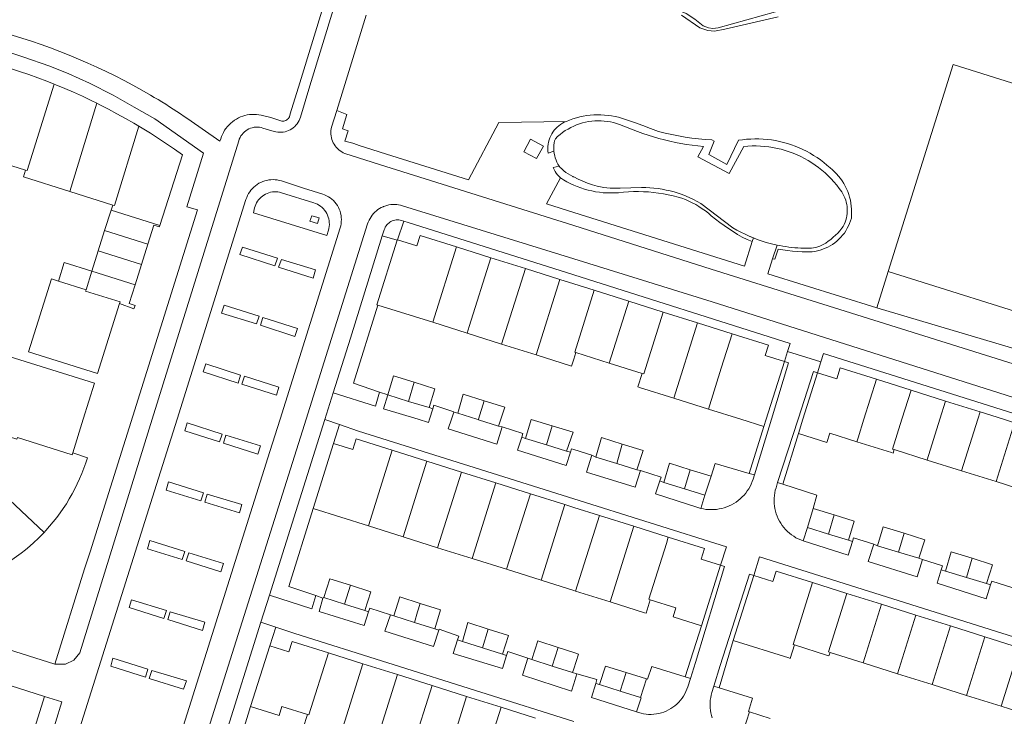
# Model space of a CAD drawing. Header units: metres. Extents: x 89888 to 94270, y 464165 to 468904.
# Tile 205 of 256: x 93922 to 94061, y 466208 to 466306. Entities that reach past the tile are written whole.
import ezdxf

# ---------------------------------------------------------------- set-up
doc = ezdxf.new("R2010")
doc.units = ezdxf.units.M
for name, color, linetype, lineweight in [('B_BEBOUWINGSGRENS_0', 251, 'CONTINUOUS', 13), ('B_TUSSENMUUR_0', 251, 'CONTINUOUS', 13), ('T_CULTUURGRENS_0', 251, 'CONTINUOUS', 13), ('T_HEK_LIJN_0', 251, 'CONTINUOUS', 13), ('T_MUUR_30CM_LIJN_0', 251, 'CONTINUOUS', 13), ('V_WEGGRENS_0', 251, 'CONTINUOUS', 13), ('W_WATERGRENS_0', 251, 'CONTINUOUS', 13)]:
    doc.layers.add(name, color=color, linetype=linetype, lineweight=lineweight)

msp = doc.modelspace()

# ---------------------------------------------------------------- linework, layer by layer
at = {"layer": 'B_BEBOUWINGSGRENS_0'}
for p, q in [((93916.63, 466287.02), (93922.74, 466285.09)), ((93928.98, 466282.09), (93935.02, 466280.18)), ((93935.02, 466280.18), (93934.79, 466279.44)), ((93934.79, 466279.44), (93933.89, 466276.58)), ((93933.89, 466276.58), (93932.99, 466273.72)), ((93939.08, 466271.82), (93939.97, 466274.69)), ((93975.13, 466275.21), (93975.16, 466275.29)), ((93932.99, 466273.72), (93932.1, 466270.87)), ((93983.47, 466274.29), (93988.33, 466272.76)), ((93938.19, 466268.96), (93939.08, 466271.82)), ((93988.33, 466272.76), (93993.19, 466271.23)), ((93993.19, 466271.23), (93998.04, 466269.7)), ((94002.9, 466268.17), (94007.76, 466266.64)), ((94007.76, 466266.64), (94012.61, 466265.11)), ((93980.13, 466263.66), (93972.38, 466266.09)), ((94012.61, 466265.11), (94017.47, 466263.58)), ((93984.98, 466262.12), (93980.13, 466263.66)), ((94017.47, 466263.58), (94022.32, 466262.05)), ((93989.84, 466260.6), (93984.98, 466262.12)), ((93994.7, 466259.07), (93989.84, 466260.6)), ((94005.01, 466257.92), (94000.3, 466259.4)), ((94009.65, 466256.46), (94005.01, 466257.92)), ((94042.69, 466255.63), (94047.56, 466254.1)), ((94047.56, 466254.1), (94052.42, 466252.57)), ((93976.74, 466252.52), (93973.8, 466253.42)), ((93979.63, 466251.64), (93976.74, 466252.52)), ((94018.98, 466251.43), (94014.12, 466252.96)), ((94052.42, 466252.57), (94057.28, 466251.03)), ((93989.4, 466249.05), (93986.58, 466249.93)), ((93996.16, 466246.38), (93993.23, 466247.3)), ((93963.27, 466237.44), (93966.15, 466246.61)), ((93974.43, 466245.64), (93979.3, 466244.1)), ((93998.98, 466245.49), (93996.16, 466246.38)), ((94049.81, 466244.26), (94045.16, 466245.72)), ((93979.3, 466244.1), (93984.17, 466242.57)), ((94006.09, 466243.75), (94003.14, 466244.67)), ((94054.67, 466242.73), (94049.81, 466244.26)), ((94008.89, 466242.88), (94006.09, 466243.75)), ((94016.44, 466242.9), (94019.36, 466241.99)), ((94059.53, 466241.21), (94054.67, 466242.73)), ((93984.17, 466242.57), (93989.04, 466241.04)), ((94019.36, 466241.99), (94018.48, 466239.32)), ((94064.4, 466239.68), (94059.53, 466241.21)), ((93989.04, 466241.04), (93993.89, 466239.51)), ((94015.63, 466240.2), (94012.71, 466241.1)), ((94018.48, 466239.32), (94015.63, 466240.2)), ((93993.89, 466239.51), (93998.75, 466237.98)), ((93971.08, 466234.98), (93963.27, 466237.44)), ((94032.97, 466234.73), (94033.74, 466237.44)), ((94033.74, 466237.44), (94036.7, 466236.52)), ((94003.62, 466236.45), (94008.48, 466234.92)), ((93975.95, 466233.45), (93971.08, 466234.98)), ((94008.48, 466234.92), (94013.34, 466233.39)), ((94035.93, 466233.82), (94032.97, 466234.73)), ((93980.82, 466231.91), (93975.95, 466233.45)), ((94038.72, 466232.96), (94035.93, 466233.82)), ((93985.68, 466230.39), (93980.82, 466231.91)), ((94045.79, 466231.27), (94042.82, 466232.16)), ((93990.54, 466228.86), (93985.68, 466230.39)), ((94048.65, 466230.41), (94045.79, 466231.27)), ((93995.4, 466227.33), (93990.54, 466228.86)), ((94020.71, 466229.43), (94018.02, 466220.89)), ((94022.49, 466218.85), (94025.37, 466228)), ((94055.38, 466227.71), (94052.42, 466228.62)), ((94058.17, 466226.85), (94055.38, 466227.71)), ((94033.67, 466227), (94038.51, 466225.47)), ((93967.68, 466223.96), (93964.79, 466224.87)), ((94005.13, 466224.27), (94000.27, 466225.79)), ((94038.51, 466225.47), (94043.39, 466223.94)), ((93970.54, 466223.05), (93967.68, 466223.96)), ((94043.39, 466223.94), (94048.24, 466222.41)), ((93977.55, 466221.39), (93974.67, 466222.31)), ((94048.24, 466222.41), (94053.11, 466220.88)), ((93980.41, 466220.47), (93977.55, 466221.39)), ((94053.11, 466220.88), (94057.97, 466219.35)), ((94057.97, 466219.35), (94062.83, 466217.82)), ((93954.46, 466209.52), (93957.16, 466218.07)), ((93987.14, 466217.8), (93984.32, 466218.68)), ((93989.96, 466216.92), (93987.14, 466217.8)), ((93997.82, 466217.85), (94000, 466217.14)), ((93965.43, 466217.1), (93970.3, 466215.56)), ((94040.8, 466215.68), (94036.13, 466217.15)), ((93970.3, 466215.56), (93975.17, 466214.03)), ((93996.98, 466215.23), (93994.09, 466216.14)), ((93999.84, 466214.34), (93996.98, 466215.23)), ((94045.65, 466214.16), (94040.8, 466215.68)), ((93975.17, 466214.03), (93980.03, 466212.49)), ((94007.39, 466214.33), (94010.25, 466213.43)), ((94050.51, 466212.63), (94045.65, 466214.16)), ((93980.03, 466212.49), (93984.9, 466210.96)), ((94006.54, 466211.71), (94003.65, 466212.62)), ((94010.25, 466213.43), (94009.4, 466210.8)), ((94055.38, 466211.1), (94050.51, 466212.63)), ((93984.9, 466210.96), (93989.76, 466209.42)), ((94009.4, 466210.8), (94006.54, 466211.71)), ((94060.24, 466209.57), (94055.38, 466211.1)), ((93989.76, 466209.42), (93994.63, 466207.89)), ((94065.1, 466208.04), (94060.24, 466209.57)), ((94023.94, 466206.16), (94024.79, 466208.8)), ((94024.79, 466208.8), (94027.68, 466207.86))]:
    msp.add_line(p, q, dxfattribs=at)
for points in [[(94044.32, 466270.83), (94053.47, 466300), (94069.2, 466295.07)], [(93926.76, 466297.22), (93925.74, 466297.62), (93924.47, 466298.1), (93923.18, 466298.57), (93921.89, 466299.01), (93920.6, 466299.43)], [(93932.79, 466294.52), (93931.99, 466294.91), (93930.76, 466295.5), (93929.52, 466296.06), (93928.27, 466296.6), (93927.01, 466297.12), (93926.76, 466297.22)], [(93938.69, 466291.3), (93938.01, 466291.71), (93936.82, 466292.39), (93935.63, 466293.05), (93934.43, 466293.69), (93933.21, 466294.31), (93932.79, 466294.52)], [(94069.2, 466295.07), (94073.97, 466293.57), (94066.44, 466269.63), (94069.59, 466268.64), (94067.94, 466263.4), (94044.32, 466270.83)], [(93941.69, 466277.29), (93944.85, 466287.25), (93943.74, 466288.04), (93942.62, 466288.81), (93941.48, 466289.56), (93940.34, 466290.3), (93939.18, 466291.01), (93938.69, 466291.3)], [(93922.74, 466285.09), (93922.45, 466284.14), (93928.98, 466282.09)], [(93939.97, 466274.69), (93940.8, 466277.36), (93941.63, 466277.11), (93941.69, 466277.29)], [(93975.16, 466275.29), (93977.9, 466274.42), (93978.36, 466275.9), (93983.47, 466274.29)], [(93972.38, 466266.09), (93972.27, 466266.12), (93975.13, 466275.21)], [(93932.1, 466270.87), (93928.2, 466272.09), (93927.37, 466269.46)], [(93927.37, 466269.46), (93926.4, 466269.77), (93923.17, 466259.48), (93932.89, 466256.44), (93936, 466266.29)], [(93936, 466266.29), (93938.02, 466265.57), (93938.19, 466266.04), (93937.36, 466266.3), (93938.19, 466268.96)], [(93998.04, 466269.7), (94000, 466269.08), (94002.9, 466268.17)], [(94022.32, 466262.05), (94027.44, 466260.44), (94026.98, 466258.98), (94029.7, 466258.13)], [(94000.3, 466259.4), (94000, 466258.45), (93999.7, 466257.5), (93999.55, 466257.54), (93994.7, 466259.07)], [(93929.4, 466245.27), (93930.88, 466250), (93932.47, 466255.09), (93920.44, 466258.84), (93917.66, 466250), (93917.21, 466248.55), (93921.52, 466247.2)], [(94029.7, 466258.13), (94027.15, 466250), (94026.82, 466248.97)], [(94014.12, 466252.96), (94009.27, 466254.49), (94009.05, 466254.56), (94009.65, 466256.46)], [(94031.69, 466248), (94032.31, 466250), (94034.37, 466256.55)], [(94034.37, 466256.55), (94037.09, 466255.7), (94037.57, 466257.24), (94042.69, 466255.63)], [(93973.8, 466253.42), (93974.58, 466256.13), (93977.51, 466255.21)], [(93977.51, 466255.21), (93980.45, 466254.29), (93979.63, 466251.64)], [(93983.65, 466250.84), (93984.43, 466253.54), (93987.36, 466252.61)], [(93987.36, 466252.61), (93990.28, 466251.7), (93989.71, 466250), (93989.4, 466249.05)], [(94026.82, 466248.97), (94023.54, 466250), (94018.98, 466251.43)], [(94057.28, 466251.03), (94060.57, 466250), (94062.14, 466249.5)], [(93986.58, 466249.93), (93986.34, 466250), (93983.65, 466250.84)], [(93993.23, 466247.3), (93994.02, 466249.98), (93996.96, 466249.08)], [(93996.96, 466249.08), (93999.91, 466248.16), (93998.98, 466245.49)], [(93966.15, 466246.61), (93968.87, 466245.76), (93969.34, 466247.24), (93974.43, 466245.64)], [(94003.14, 466244.67), (94003.9, 466247.41), (94006.85, 466246.5)], [(94039.92, 466246.84), (94036.1, 466248.03), (94035.7, 466246.75), (94031.69, 466248)], [(94045.16, 466245.72), (94045.01, 466245.24), (94044.79, 466245.31), (94039.92, 466246.84)], [(94006.85, 466246.5), (94009.81, 466245.58), (94008.89, 466242.88)], [(93925.35, 466234.07), (93925.6, 466234.33), (93926.13, 466234.92), (93926.64, 466235.53), (93927.13, 466236.16), (93927.6, 466236.8), (93928.06, 466237.45), (93928.49, 466238.11), (93928.91, 466238.79), (93929.3, 466239.48), (93929.67, 466240.18), (93930.02, 466240.9), (93930.36, 466241.62), (93930.66, 466242.35), (93930.95, 466243.09), (93931.22, 466243.84), (93931.46, 466244.59), (93929.4, 466245.27)], [(94012.71, 466241.1), (94013.52, 466243.81), (94016.44, 466242.9)], [(93998.75, 466237.98), (94000, 466237.59), (94003.62, 466236.45)], [(94036.7, 466236.52), (94039.55, 466235.63), (94038.72, 466232.96)], [(94042.82, 466232.16), (94043.63, 466234.86), (94046.59, 466233.94)], [(93915.56, 466227.45), (93915.91, 466227.58), (93916.64, 466227.89), (93917.36, 466228.22), (93918.07, 466228.58), (93918.77, 466228.95), (93919.46, 466229.34), (93920.14, 466229.76), (93920.8, 466230.19), (93921.46, 466230.65), (93922.1, 466231.12), (93922.72, 466231.61), (93923.33, 466232.12), (93923.92, 466232.65), (93924.5, 466233.19), (93925.06, 466233.75), (93925.35, 466234.07)], [(94013.34, 466233.39), (94018.46, 466231.78), (94017.99, 466230.28), (94020.71, 466229.43)], [(94046.59, 466233.94), (94049.48, 466233.03), (94048.65, 466230.41)], [(94052.42, 466228.62), (94053.22, 466231.33), (94056.18, 466230.41)], [(94056.18, 466230.41), (94059.05, 466229.51), (94058.17, 466226.85)], [(93964.79, 466224.87), (93965.63, 466227.53), (93968.52, 466226.61)], [(94000.27, 466225.79), (94000, 466225.88), (93995.4, 466227.33)], [(94025.37, 466228), (94028.08, 466227.15), (94028.54, 466228.61), (94033.67, 466227)], [(93968.52, 466226.61), (93971.4, 466225.7), (93970.54, 466223.05)], [(93974.67, 466222.31), (93975.48, 466224.97), (93978.37, 466224.06)], [(94010.8, 466224.58), (94010.2, 466222.67), (94009.99, 466222.73), (94005.13, 466224.27)], [(94018.02, 466220.89), (94014.02, 466222.15), (94014.42, 466223.44), (94010.8, 466224.58)], [(93978.37, 466224.06), (93981.24, 466223.15), (93980.41, 466220.47)], [(93984.32, 466218.68), (93985.06, 466221.35), (93987.95, 466220.44)], [(93987.95, 466220.44), (93990.8, 466219.54), (93989.96, 466216.92)], [(93957.16, 466218.07), (93959.87, 466217.22), (93960.34, 466218.71), (93965.43, 466217.1)], [(93994.09, 466216.14), (93994.93, 466218.78), (93997.82, 466217.85)], [(94031.11, 466218.21), (94030.52, 466216.32), (94030.33, 466216.38), (94022.49, 466218.85)], [(94036.13, 466217.15), (94035.98, 466216.68), (94035.76, 466216.74), (94031.11, 466218.21)], [(94000, 466217.14), (94000.67, 466216.93), (94000, 466214.83), (93999.84, 466214.34)], [(94003.65, 466212.62), (94004.5, 466215.23), (94007.39, 466214.33)], [(93962.48, 466208.41), (93958.88, 466209.55), (93958.47, 466208.26), (93954.46, 466209.52)], [(93966.95, 466204.91), (93962.07, 466206.45), (93961.88, 466206.51), (93962.48, 466208.41)]]:
    msp.add_lwpolyline(points, dxfattribs=at)
at = {"layer": 'B_TUSSENMUUR_0'}
for p, q in [((93932.79, 466294.52), (93928.98, 466282.09)), ((93934.79, 466279.44), (93941.69, 466277.29)), ((93939.97, 466274.69), (93933.89, 466276.58)), ((93932.99, 466273.72), (93939.08, 466271.82)), ((93983.47, 466274.29), (93980.13, 466263.66)), ((93932.1, 466270.87), (93931.27, 466268.24)), ((93932.1, 466270.87), (93938.19, 466268.96)), ((93993.19, 466271.23), (93989.84, 466260.6)), ((93927.37, 466269.46), (93931.27, 466268.24)), ((93998.04, 466269.7), (93994.7, 466259.07)), ((94007.76, 466266.64), (94005.01, 466257.92)), ((94017.47, 466263.58), (94014.12, 466252.96)), ((93977.51, 466255.21), (93976.74, 466252.52)), ((94051.61, 466250), (94052.42, 466252.57)), ((94056.96, 466250), (94057.28, 466251.03)), ((94054.67, 466242.73), (94056.96, 466250)), ((93996.96, 466249.08), (93996.16, 466246.38)), ((94059.53, 466241.21), (94062.14, 466249.5)), ((93974.43, 466245.64), (93971.08, 466234.98)), ((94006.85, 466246.5), (94006.09, 466243.75)), ((93979.3, 466244.1), (93975.95, 466233.45)), ((94016.44, 466242.9), (94015.63, 466240.2)), ((93984.17, 466242.57), (93980.82, 466231.91)), ((93917.9, 466241.04), (93925.35, 466234.07)), ((93989.04, 466241.04), (93985.68, 466230.39)), ((93993.89, 466239.51), (93990.54, 466228.86)), ((93998.75, 466237.98), (93995.4, 466227.33)), ((94003.62, 466236.45), (94000.27, 466225.79)), ((94036.7, 466236.52), (94035.93, 466233.82)), ((94008.48, 466234.92), (94005.13, 466224.27)), ((94045.79, 466231.27), (94046.59, 466233.94)), ((94055.38, 466227.71), (94056.18, 466230.41)), ((93968.52, 466226.61), (93967.68, 466223.96)), ((94043.39, 466223.94), (94040.8, 466215.68)), ((94045.65, 466214.16), (94048.24, 466222.41)), ((93987.95, 466220.44), (93987.14, 466217.8)), ((94050.51, 466212.63), (94053.11, 466220.88)), ((94055.38, 466211.1), (94057.97, 466219.35)), ((93997.82, 466217.85), (93996.98, 466215.23)), ((94060.24, 466209.57), (94062.83, 466217.82)), ((93970.3, 466215.56), (93966.95, 466204.91)), ((93975.17, 466214.03), (93971.81, 466203.38)), ((94007.39, 466214.33), (94006.54, 466211.71)), ((93982.14, 466202.22), (93984.9, 466210.96))]:
    msp.add_line(p, q, dxfattribs=at)
for points in [[(93922.74, 466285.09), (93922.96, 466285.03), (93926.76, 466297.22)], [(93938.69, 466291.3), (93935.26, 466280.11), (93935.02, 466280.18)], [(93988.33, 466272.76), (93985.28, 466263.09), (93984.98, 466262.12)], [(93931.27, 466268.24), (93931.21, 466268.05), (93936.07, 466266.53), (93936, 466266.29)], [(94002.9, 466268.17), (94000.15, 466259.45), (94000.3, 466259.4)], [(94012.61, 466265.11), (94009.87, 466256.4), (94009.65, 466256.46)], [(94022.32, 466262.05), (94020.8, 466257.19), (94018.98, 466251.43)], [(94042.69, 466255.63), (94040.92, 466250), (94040.09, 466247.37), (94039.92, 466246.84)], [(94045.16, 466245.72), (94044.94, 466245.78), (94046.27, 466250), (94047.56, 466254.1)], [(93987.36, 466252.61), (93986.6, 466250), (93986.58, 466249.93)], [(94049.81, 466244.26), (94049.82, 466244.3), (94051.61, 466250)], [(93929.4, 466245.27), (93929.31, 466245.01), (93921.6, 466247.43), (93921.52, 466247.2)], [(94013.34, 466233.39), (94013.07, 466232.51), (94010.59, 466224.64), (94010.8, 466224.58)], [(94033.67, 466227), (94030.92, 466218.27), (94031.11, 466218.21)], [(94038.51, 466225.47), (94035.91, 466217.22), (94036.13, 466217.15)], [(93978.37, 466224.06), (93978, 466222.86), (93977.55, 466221.39)], [(93965.43, 466217.1), (93962.67, 466208.35), (93962.48, 466208.41)], [(93980.03, 466212.49), (93977.27, 466203.75), (93977.52, 466203.67)], [(93989.76, 466209.42), (93989.16, 466207.53), (93987, 466200.68)]]:
    msp.add_lwpolyline(points, dxfattribs=at)
at = {"layer": 'T_CULTUURGRENS_0'}
for p, q in [((93963.07, 466278.65), (93962.82, 466277.9)), ((93975.13, 466275.21), (93973.02, 466275.82)), ((94025.33, 466275.55), (94025.17, 466275.03)), ((94028.04, 466272.61), (94028.66, 466274.54)), ((93947.77, 466256.67), (93952.7, 466255.1)), ((93952.7, 466255.1), (93953.04, 466256.22)), ((93945.53, 466249.51), (93945.19, 466248.37)), ((93950.43, 466247.92), (93945.53, 466249.51)), ((93966.15, 466246.61), (93966.98, 466249.25)), ((94025.48, 466242.15), (94024.72, 466242.38)), ((94029.47, 466240.84), (94028.74, 466241.07)), ((93948.03, 466238.33), (93952.9, 466236.84)), ((93952.9, 466236.84), (93953.23, 466237.98)), ((93945.76, 466231.18), (93945.39, 466230.06)), ((93950.62, 466229.67), (93945.76, 466231.18)), ((93964.66, 466224.81), (93964.79, 466224.87)), ((93970.54, 466223.05), (93971.09, 466222.88)), ((93974.19, 466222.47), (93974.67, 466222.31)), ((93958, 466220.72), (93957.16, 466218.07)), ((93980.41, 466220.47), (93980.98, 466220.27)), ((93983.63, 466218.91), (93984.32, 466218.68)), ((93989.96, 466216.92), (93990.53, 466216.74)), ((93993.55, 466216.36), (93994.09, 466216.14)), ((93999.84, 466214.34), (94000.44, 466214.15)), ((94016.45, 466213.49), (94015.71, 466213.71)), ((94003.11, 466212.78), (94003.65, 466212.62)), ((94020.5, 466212.16), (94019.76, 466212.39))]:
    msp.add_line(p, q, dxfattribs=at)
for points in [[(94028.83, 466306.71), (94021.3, 466304.97), (94019.85, 466304.66), (94018.91, 466304.77), (94017.8, 466305.14), (94015.18, 466306.94)], [(94028.04, 466272.61), (94028.37, 466272.54), (94028.8, 466273.96), (94029.48, 466273.85), (94030.16, 466273.76), (94030.85, 466273.68), (94031.53, 466273.63), (94032.22, 466273.6), (94032.91, 466273.59), (94033.6, 466273.6), (94033.98, 466273.65), (94034.36, 466273.73), (94034.73, 466273.83), (94035.1, 466273.95), (94035.46, 466274.09), (94035.81, 466274.25), (94036.15, 466274.43), (94036.48, 466274.64), (94036.8, 466274.86), (94037.1, 466275.1), (94037.39, 466275.36), (94037.66, 466275.64), (94037.91, 466275.93), (94038.15, 466276.24), (94038.37, 466276.56), (94038.56, 466276.9), (94038.74, 466277.24), (94038.89, 466277.59), (94039.03, 466277.96), (94039.14, 466278.33), (94039.17, 466278.75), (94039.18, 466279.17), (94039.17, 466279.6), (94039.13, 466280.02), (94039.08, 466280.44), (94039, 466280.85), (94038.9, 466281.27), (94038.77, 466281.67), (94038.63, 466282.07), (94038.46, 466282.46), (94038.28, 466282.84), (94038.07, 466283.21), (94037.85, 466283.57), (94037.6, 466283.91), (94037.34, 466284.24), (94037.06, 466284.56), (94036.77, 466284.86), (94036.46, 466285.15), (94036.13, 466285.42), (94035.69, 466285.81), (94035.25, 466286.18), (94034.78, 466286.53), (94034.31, 466286.86), (94033.82, 466287.18), (94033.32, 466287.48), (94032.81, 466287.76), (94032.29, 466288.02), (94031.76, 466288.26), (94031.22, 466288.48), (94030.68, 466288.68), (94030.12, 466288.85), (94029.57, 466289.01), (94029, 466289.15), (94028.43, 466289.26), (94027.86, 466289.35), (94027.28, 466289.42), (94026.7, 466289.47), (94026.12, 466289.5), (94025.54, 466289.5), (94024.96, 466289.48), (94024.38, 466289.44), (94023.8, 466289.38), (94023.22, 466289.3), (94021.61, 466285.91), (94019.04, 466287.29), (94019.82, 466289.19), (94019.48, 466289.35), (94018.53, 466289.42), (94017.58, 466289.51), (94016.64, 466289.62), (94015.7, 466289.76), (94014.76, 466289.92), (94013.82, 466290.1), (94012.89, 466290.31), (94011.97, 466290.54), (94010.85, 466290.97), (94009.73, 466291.39), (94008.59, 466291.79), (94007.46, 466292.17), (94006.31, 466292.54), (94005.83, 466292.65), (94005.33, 466292.74), (94004.84, 466292.81), (94004.34, 466292.86), (94003.84, 466292.89), (94003.34, 466292.89), (94002.84, 466292.88), (94002.34, 466292.84), (94001.85, 466292.78), (94001.35, 466292.7), (94000.87, 466292.59), (94000.38, 466292.47), (93999.9, 466292.32), (93999.43, 466292.16), (93998.97, 466291.97)], [(93997.21, 466287.75), (93996.41, 466287.51), (93996.37, 466287.82), (93996.36, 466288.13), (93996.37, 466288.44), (93996.4, 466288.74), (93996.45, 466289.05), (93996.53, 466289.35), (93996.63, 466289.64), (93996.76, 466289.92), (93996.9, 466290.2), (93997.06, 466290.46), (93997.24, 466290.71), (93997.45, 466290.94), (93997.66, 466291.16), (93997.9, 466291.36), (93998.15, 466291.54), (93998.41, 466291.71), (93998.68, 466291.85), (93998.97, 466291.97)], [(94028.66, 466274.54), (94029.08, 466274.46), (94029.5, 466274.38), (94029.92, 466274.32), (94030.34, 466274.26), (94030.76, 466274.21), (94031.19, 466274.17), (94031.61, 466274.14), (94032.04, 466274.12), (94032.46, 466274.11), (94032.89, 466274.11), (94033.2, 466274.1), (94033.51, 466274.12), (94033.81, 466274.16), (94034.12, 466274.22), (94034.41, 466274.3), (94034.7, 466274.4), (94034.99, 466274.52), (94035.26, 466274.66), (94035.52, 466274.82), (94035.88, 466275.08), (94036.24, 466275.35), (94036.57, 466275.64), (94036.9, 466275.93), (94037.22, 466276.24), (94037.52, 466276.57), (94037.81, 466276.9), (94037.97, 466277.18), (94038.12, 466277.46), (94038.25, 466277.76), (94038.35, 466278.06), (94038.44, 466278.37), (94038.5, 466278.68), (94038.54, 466279), (94038.57, 466279.32), (94038.56, 466279.64), (94038.54, 466279.96), (94038.49, 466280.27), (94038.43, 466280.58), (94038.34, 466280.89), (94038.23, 466281.19), (94038.1, 466281.48), (94037.95, 466281.77), (94037.78, 466282.04), (94037.43, 466282.52), (94037.07, 466282.99), (94036.69, 466283.44), (94036.29, 466283.88), (94035.87, 466284.3), (94035.44, 466284.7), (94034.99, 466285.09), (94034.53, 466285.46), (94034.05, 466285.81), (94033.56, 466286.14), (94033.06, 466286.45), (94032.54, 466286.74), (94032.02, 466287.01), (94031.48, 466287.26), (94030.94, 466287.48), (94030.38, 466287.69), (94029.82, 466287.87), (94029.25, 466288.03), (94028.67, 466288.17), (94028.09, 466288.29), (94027.51, 466288.38), (94026.92, 466288.45), (94026.33, 466288.49), (94025.74, 466288.52), (94025.15, 466288.52), (94024.56, 466288.49), (94023.97, 466288.44), (94021.93, 466284.63), (94017.52, 466286.95), (94018.28, 466288.45), (94017.49, 466288.53), (94016.7, 466288.61), (94015.91, 466288.72), (94015.12, 466288.85), (94014.34, 466289), (94013.56, 466289.16), (94012.79, 466289.35), (94012.02, 466289.55), (94011.26, 466289.77), (94010.5, 466290.01), (94009.74, 466290.27), (94009, 466290.54), (94006.46, 466291.53), (94006.04, 466291.67), (94005.62, 466291.79), (94005.18, 466291.89), (94004.75, 466291.96), (94004.31, 466292.01), (94003.87, 466292.04), (94003.43, 466292.05), (94002.99, 466292.03), (94002.55, 466292), (94002.11, 466291.94), (94001.68, 466291.85), (94001.25, 466291.75), (94000.82, 466291.62), (94000.41, 466291.47), (94000, 466291.3), (93999.59, 466291.11), (93999.2, 466290.89), (93998.81, 466290.66), (93998.44, 466290.4), (93998.09, 466290.12), (93997.74, 466289.83), (93997.42, 466289.52), (93997.31, 466289.22), (93997.26, 466288.93), (93997.22, 466288.64), (93997.2, 466288.34), (93997.2, 466288.05), (93997.21, 466287.75)], [(93998.12, 466284.03), (93997.92, 466284.24), (93997.73, 466284.46), (93997.55, 466284.69), (93997.39, 466284.93), (93997.25, 466285.19), (93997.12, 466285.45), (93997.95, 466285.65)], [(93997.95, 466285.65), (93997.98, 466285.6), (93998.03, 466285.53), (93998.31, 466285.26), (93998.6, 466285.01), (93998.9, 466284.78), (93999.22, 466284.57), (93999.55, 466284.37), (93999.89, 466284.2), (93999.95, 466284.17), (94000, 466284.14), (94000.65, 466283.84), (94001.3, 466283.55), (94001.97, 466283.28), (94002.64, 466283.04), (94003.32, 466282.82), (94003.78, 466282.73), (94004.23, 466282.65), (94004.69, 466282.6), (94005.15, 466282.56), (94005.61, 466282.54), (94006.07, 466282.54), (94006.53, 466282.55), (94009.58, 466282.66), (94010.16, 466282.65), (94010.74, 466282.62), (94011.32, 466282.57), (94011.9, 466282.51), (94012.48, 466282.41), (94013.05, 466282.3), (94013.62, 466282.17), (94014.18, 466282.02), (94014.74, 466281.85), (94015.29, 466281.66), (94015.84, 466281.45), (94016.37, 466281.22), (94016.9, 466280.97), (94017.42, 466280.7), (94017.93, 466280.41), (94022.44, 466276.98), (94023, 466276.66), (94023.57, 466276.35), (94024.15, 466276.07), (94024.74, 466275.8)], [(93998.12, 466284.03), (93998.58, 466283.74), (93999.04, 466283.47), (93999.52, 466283.22), (94000.01, 466282.99), (94000.5, 466282.78), (94001.01, 466282.59), (94001.52, 466282.43), (94002.04, 466282.28), (94002.57, 466282.16), (94003.09, 466282.05), (94003.63, 466281.98), (94004.16, 466281.92), (94004.7, 466281.89), (94005.24, 466281.88), (94005.78, 466281.89), (94006.32, 466281.92), (94007.02, 466281.99), (94007.73, 466282.04), (94008.43, 466282.07), (94009.14, 466282.07), (94009.84, 466282.06), (94010.55, 466282.02), (94011.25, 466281.95), (94011.95, 466281.87), (94012.65, 466281.76), (94013.34, 466281.63), (94014.03, 466281.48), (94014.72, 466281.31), (94015.23, 466281.14), (94015.74, 466280.95), (94016.23, 466280.74), (94016.72, 466280.5), (94017.2, 466280.25), (94017.66, 466279.97), (94018.12, 466279.67), (94018.56, 466279.36), (94018.98, 466279.03), (94019.39, 466278.67), (94019.98, 466278.2), (94020.59, 466277.74), (94021.2, 466277.29), (94021.82, 466276.86), (94022.46, 466276.45), (94023.1, 466276.05), (94023.76, 466275.67), (94024.43, 466275.31), (94025.17, 466275.03)], [(93965.43, 466276.63), (93965.5, 466276.89), (93965.54, 466277.16), (93965.56, 466277.43), (93965.55, 466277.7), (93965.53, 466277.97), (93965.48, 466278.23), (93965.4, 466278.49), (93965.31, 466278.74), (93965.19, 466278.99), (93965.06, 466279.22), (93964.9, 466279.44), (93964.72, 466279.64), (93964.53, 466279.83), (93964.32, 466280.01), (93964.1, 466280.16), (93963.87, 466280.29), (93963.62, 466280.4), (93963.37, 466280.49), (93958.8, 466281.91), (93958.55, 466281.98), (93958.3, 466282.02), (93958.04, 466282.04), (93957.79, 466282.04), (93957.53, 466282.02), (93957.28, 466281.98), (93957.03, 466281.91), (93956.79, 466281.83), (93956.56, 466281.72), (93956.34, 466281.59), (93956.13, 466281.45), (93955.93, 466281.29), (93955.75, 466281.11), (93955.58, 466280.91), (93955.43, 466280.71), (93955.3, 466280.49), (93955.19, 466280.26), (93955.1, 466280.02), (93955.03, 466279.77), (93954.86, 466279.08), (93965.21, 466275.88), (93965.43, 466276.63)], [(93962.82, 466277.9), (93963.87, 466277.56), (93964.13, 466278.36), (93963.07, 466278.65)], [(94025.33, 466275.55), (94025.28, 466275.57), (94024.74, 466275.8)], [(93957.88, 466271.62), (93958.24, 466272.69), (93953.31, 466274.27), (93952.96, 466273.2), (93957.88, 466271.62)], [(93963.63, 466271.03), (93958.8, 466272.53), (93958.38, 466271.42), (93963.26, 466269.89), (93963.63, 466271.03)], [(93950.37, 466264.96), (93955.27, 466263.43), (93955.67, 466264.52), (93950.73, 466266.09), (93950.37, 466264.96)], [(93955.84, 466263.25), (93960.7, 466261.64), (93961.05, 466262.78), (93956.2, 466264.36), (93955.84, 466263.25)], [(94029.7, 466258.13), (94030.27, 466257.93), (94027.86, 466250), (94025.48, 466242.15)], [(93953.04, 466256.22), (93948.17, 466257.83), (93947.77, 466256.67)], [(94028.74, 466241.07), (94031.62, 466250), (94033.8, 466256.74), (94034.37, 466256.55)], [(93958.45, 466254.52), (93953.59, 466256.07), (93953.23, 466254.95), (93958.1, 466253.4), (93958.45, 466254.52)], [(93945.19, 466248.37), (93950.09, 466246.82), (93950.43, 466247.92)], [(93950.99, 466247.78), (93950.63, 466246.63), (93955.49, 466245.08), (93955.86, 466246.24), (93950.99, 466247.78)], [(93947.46, 466238.52), (93947.83, 466239.65), (93942.91, 466241.2), (93942.54, 466240.01), (93947.46, 466238.52)], [(93953.23, 466237.98), (93948.35, 466239.44), (93948.03, 466238.33)], [(93940.27, 466232.94), (93939.94, 466231.77), (93944.83, 466230.25), (93945.21, 466231.37), (93940.27, 466232.94)], [(93945.39, 466230.06), (93950.28, 466228.53), (93950.62, 466229.67)], [(94020.71, 466229.43), (94021.28, 466229.25), (94017.15, 466215.72), (94016.45, 466213.49)], [(94019.76, 466212.39), (94020.66, 466215.31), (94024.8, 466228.18), (94025.37, 466228)], [(93942.6, 466223.06), (93937.67, 466224.58), (93937.33, 466223.46), (93942.25, 466221.94), (93942.6, 466223.06)], [(93971.09, 466222.88), (93970.47, 466220.95), (93964.13, 466222.93), (93964.66, 466224.81)], [(93948.03, 466221.4), (93943.13, 466222.89), (93942.78, 466221.78), (93947.66, 466220.25), (93948.03, 466221.4)], [(93980.98, 466220.27), (93980.26, 466218), (93973.36, 466220.13), (93974.19, 466222.47)], [(93990.53, 466216.74), (93989.95, 466214.9), (93983.03, 466217.02), (93983.63, 466218.91)], [(93935.05, 466216.33), (93934.74, 466215.24), (93939.65, 466213.66), (93939.99, 466214.78), (93935.05, 466216.33)], [(94000.44, 466214.15), (94000, 466212.75), (93999.67, 466211.71), (93992.79, 466213.93), (93993.55, 466216.36)], [(93940.53, 466214.62), (93940.17, 466213.5), (93945.02, 466211.98), (93945.42, 466213.13), (93940.53, 466214.62)], [(94008.85, 466208.77), (94002.51, 466210.78), (94003.11, 466212.78)], [(94009.4, 466210.8), (94009.52, 466210.76), (94008.85, 466208.77)]]:
    msp.add_lwpolyline(points, dxfattribs=at)
at = {"layer": 'T_HEK_LIJN_0'}
for p, q in [((93976.07, 466277.9), (93975.16, 466275.29)), ((94026.82, 466248.97), (94024.72, 466242.38)), ((94031.69, 466248), (94029.47, 466240.84)), ((94018.02, 466220.89), (94015.71, 466213.71)), ((94022.49, 466218.85), (94020.5, 466212.16))]:
    msp.add_line(p, q, dxfattribs=at)
for points in [[(93972.38, 466266.09), (93968.97, 466255.08), (93972.65, 466253.8)], [(93963.27, 466237.44), (93959.84, 466226.42), (93963.64, 466225.19)]]:
    msp.add_lwpolyline(points, dxfattribs=at)
at = {"layer": 'T_MUUR_30CM_LIJN_0'}
msp.add_line((93951.06, 466198.72), (93954.46, 466209.52), dxfattribs=at)
msp.add_lwpolyline([(93950.13, 466289.17), (93945.61, 466292.32), (93945.1, 466292.67), (93944.58, 466293.02), (93944.06, 466293.37), (93943.54, 466293.71), (93943.01, 466294.04), (93942.49, 466294.37), (93941.96, 466294.7), (93941.42, 466295.03), (93940.89, 466295.35), (93940.35, 466295.66), (93939.12, 466296.37), (93937.88, 466297.06), (93936.62, 466297.72), (93935.36, 466298.37), (93934.09, 466299), (93932.8, 466299.6), (93931.51, 466300.19), (93930.21, 466300.75), (93928.9, 466301.3), (93927.58, 466301.82), (93926.25, 466302.33), (93924.92, 466302.81), (93923.57, 466303.27), (93922.23, 466303.71), (93920.87, 466304.12)], dxfattribs=at)
at = {"layer": 'V_WEGGRENS_0'}
for p, q in [((93966.61, 466293.48), (93970.74, 466306.92)), ((93996.18, 466280.33), (93998.12, 466284.03)), ((93976.07, 466277.9), (93976.66, 466277.73)), ((94024.74, 466275.8), (94025.33, 466275.55)), ((94044.32, 466270.83), (94042.71, 466265.71)), ((94067.79, 466258.25), (94042.71, 466265.71)), ((94030.15, 466259.55), (94029.7, 466258.13)), ((94030.15, 466259.55), (94034.84, 466258.07)), ((94034.84, 466258.07), (94035.21, 466259.25)), ((94034.37, 466256.55), (94034.84, 466258.07)), ((93964.91, 466249.95), (93966.1, 466253.74)), ((93973.8, 466253.42), (93972.65, 466253.8)), ((93979.63, 466251.64), (93980.13, 466251.49)), ((93983.11, 466251), (93983.65, 466250.84)), ((93964.91, 466249.95), (93966.98, 466249.25)), ((93989.4, 466249.05), (93989.9, 466248.93)), ((93992.67, 466247.48), (93993.23, 466247.3)), ((93998.98, 466245.49), (93999.53, 466245.35)), ((94002.57, 466244.92), (94003.14, 466244.67)), ((94008.89, 466242.88), (94009.44, 466242.77)), ((94012.16, 466241.32), (94012.71, 466241.1)), ((94032.36, 466232.87), (94032.97, 466234.73)), ((94038.72, 466232.96), (94039.3, 466232.77)), ((94021.53, 466232.02), (94020.71, 466229.43)), ((94042.29, 466232.39), (94042.82, 466232.16)), ((94025.37, 466228), (94026.19, 466230.61)), ((94026.19, 466230.61), (94078.05, 466214.29)), ((94048.65, 466230.41), (94049.18, 466230.23)), ((94051.82, 466228.81), (94052.42, 466228.62)), ((94058.17, 466226.85), (94058.76, 466226.66)), ((93955.91, 466221.42), (93957.12, 466225.2)), ((93964.66, 466224.81), (93963.64, 466225.19)), ((93948.98, 466199.39), (93955.91, 466221.42)), ((93955.91, 466221.42), (93958, 466220.72)), ((93925.4, 466210.93), (93907.83, 466155.27))]:
    msp.add_line(p, q, dxfattribs=at)
for points in [[(93964.86, 466308.7), (93961.4, 466297.4), (93960.06, 466293.03), (93959.94, 466292.62), (93959.87, 466292.49), (93959.78, 466292.37), (93959.68, 466292.27)], [(93961.17, 466291.86), (93961.29, 466292.09), (93961.4, 466292.33), (93961.48, 466292.58), (93962.83, 466296.97), (93966.3, 466308.28)], [(93899.51, 466305.26), (93902.48, 466305.08), (93905.16, 466304.85), (93907.63, 466304.52), (93909.47, 466304.21), (93911.68, 466303.8), (93913.65, 466303.42), (93916.66, 466302.73), (93919.7, 466301.94), (93922.36, 466301.08), (93926.14, 466299.74), (93928.85, 466298.66), (93931.76, 466297.34), (93935.1, 466295.65), (93938.07, 466293.99), (93940.96, 466292.34), (93947.84, 466287.5), (93945.47, 466279.91), (93946.98, 466279.5)], [(93959.68, 466292.27), (93959.56, 466292.18), (93959.43, 466292.1), (93959.3, 466292.05), (93959.15, 466292.02), (93959.01, 466292), (93958.86, 466292.01), (93957.31, 466292.51), (93955.96, 466292.85), (93955.64, 466292.91), (93955.31, 466292.95), (93954.98, 466292.96), (93954.65, 466292.96), (93954.32, 466292.92), (93953.99, 466292.87), (93953.67, 466292.8), (93953.36, 466292.7), (93953.05, 466292.59), (93952.75, 466292.45), (93952.46, 466292.29), (93952.18, 466292.12), (93951.91, 466291.92), (93951.66, 466291.71), (93951.42, 466291.48), (93951.2, 466291.24), (93950.99, 466290.98), (93950.8, 466290.71), (93950.63, 466290.42), (93950.48, 466290.13), (93950.35, 466289.82), (93950.25, 466289.51), (93950.13, 466289.17)], [(93966.61, 466293.48), (93965.88, 466291.17), (93965.82, 466290.93), (93965.79, 466290.67), (93965.78, 466290.42), (93965.79, 466290.17), (93965.81, 466289.92), (93965.86, 466289.67), (93965.93, 466289.43), (93966.01, 466289.19), (93966.12, 466288.96), (93966.24, 466288.74), (93966.38, 466288.53), (93966.54, 466288.33), (93966.6, 466288.25)], [(93985.17, 466283.75), (93973.62, 466287.36), (93969.63, 466288.61), (93969.51, 466288.65), (93968.88, 466288.89), (93967.76, 466289.2), (93968.22, 466290.63), (93967.42, 466290.93), (93968.02, 466292.95), (93966.61, 466293.48)], [(93959.57, 466290.57), (93959.81, 466290.67), (93960.05, 466290.78), (93960.27, 466290.92), (93960.48, 466291.07), (93960.68, 466291.25), (93960.86, 466291.43), (93961.02, 466291.64), (93961.17, 466291.86)], [(93998.97, 466291.97), (93989.43, 466291.82), (93985.17, 466283.75)], [(93926.87, 466215.48), (93928.38, 466215.5), (93929.54, 466216.05), (93930.41, 466217.11), (93940.61, 466250), (93952.78, 466289.24), (93952.87, 466289.48), (93952.97, 466289.71), (93953.1, 466289.93), (93953.25, 466290.13), (93953.41, 466290.32), (93953.59, 466290.49), (93953.79, 466290.65), (93954, 466290.79), (93954.23, 466290.91), (93954.46, 466291), (93954.7, 466291.08)], [(93954.7, 466291.08), (93954.95, 466291.13), (93955.2, 466291.15), (93955.45, 466291.16), (93955.7, 466291.14), (93955.95, 466291.1), (93956.19, 466291.03), (93957.76, 466290.56), (93958.02, 466290.49), (93958.28, 466290.45), (93958.54, 466290.43), (93958.8, 466290.43), (93959.06, 466290.45), (93959.32, 466290.5), (93959.57, 466290.57)], [(93995.73, 466288.48), (93993.9, 466289.46), (93992.96, 466287.7), (93994.78, 466286.72), (93995.73, 466288.48)], [(93966.6, 466288.25), (93966.71, 466288.14), (93966.89, 466287.97), (93967.09, 466287.81), (93967.3, 466287.67), (93967.52, 466287.55), (93967.75, 466287.44), (93973.53, 466285.61), (93975.04, 466285.14)], [(93997.95, 466285.65), (93997.78, 466285.93), (93997.63, 466286.21), (93997.51, 466286.51), (93997.4, 466286.81), (93997.32, 466287.12), (93997.26, 466287.43), (93997.21, 466287.75)], [(93975.04, 466285.14), (94000, 466277.28), (94019.39, 466271.17), (94076.19, 466253.34), (94076.88, 466253.69), (94077.38, 466255.81)], [(93961.91, 466282.58), (93958.8, 466283.57), (93958.51, 466283.65), (93958.22, 466283.71), (93957.93, 466283.74), (93957.63, 466283.76), (93957.33, 466283.75), (93957.04, 466283.72), (93956.74, 466283.66), (93956.46, 466283.59), (93956.17, 466283.49), (93955.9, 466283.38), (93955.64, 466283.24), (93955.38, 466283.09), (93955.14, 466282.91), (93954.92, 466282.72), (93954.71, 466282.51), (93954.51, 466282.28), (93954.33, 466282.05), (93954.17, 466281.8), (93954.03, 466281.53), (93953.91, 466281.26), (93953.81, 466280.98), (93944.09, 466250), (93940.92, 466239.91), (93926.29, 466193.55)], [(93961.91, 466282.58), (93964.63, 466281.71), (93964.9, 466281.61), (93965.18, 466281.49), (93965.43, 466281.34), (93965.68, 466281.18), (93965.91, 466281), (93966.13, 466280.8), (93966.34, 466280.58), (93966.52, 466280.35), (93966.69, 466280.1), (93966.84, 466279.85), (93966.96, 466279.58), (93967.07, 466279.3), (93967.15, 466279.02), (93967.21, 466278.73), (93967.25, 466278.43), (93967.26, 466278.14), (93967.25, 466277.84), (93967.22, 466277.54), (93967.16, 466277.25), (93967.09, 466276.97), (93958.61, 466250), (93957.19, 466245.48), (93938.74, 466187.03)], [(93974.86, 466280.26), (93974.77, 466280.27), (93974.49, 466280.26), (93974.21, 466280.24), (93973.94, 466280.19), (93973.66, 466280.13), (93973.4, 466280.04), (93973.19, 466279.96)], [(94081.22, 466249), (94081.04, 466248.8), (94080.84, 466248.62), (94080.63, 466248.46), (94080.4, 466248.32), (94080.17, 466248.19), (94079.92, 466248.09), (94079.67, 466248), (94079.41, 466247.94), (94079.15, 466247.9), (94078.88, 466247.88), (94078.62, 466247.89), (94078.35, 466247.91), (94078.09, 466247.96), (94077.83, 466248.03), (94071.61, 466250), (94065.83, 466251.83), (94019.51, 466266.53), (94000, 466272.59), (93975.87, 466280.09), (93975.6, 466280.16), (93975.33, 466280.22), (93975.05, 466280.25), (93974.86, 466280.26)], [(94025.17, 466275.03), (94024.09, 466271.56), (94000, 466279.13), (93996.18, 466280.33)], [(93946.98, 466279.5), (93937.88, 466250.45), (93931.87, 466231.34), (93931.05, 466228.91), (93926.87, 466215.48)], [(93973.19, 466279.96), (93973.14, 466279.94), (93972.88, 466279.82), (93972.64, 466279.68), (93972.41, 466279.53), (93972.19, 466279.35), (93971.98, 466279.17), (93971.79, 466278.97), (93971.61, 466278.75), (93971.44, 466278.52), (93971.3, 466278.29), (93971.17, 466278.04), (93971.05, 466277.78), (93970.96, 466277.52)], [(93970.96, 466277.52), (93962.3, 466250), (93961.79, 466248.35), (93948.22, 466205.41), (93947.15, 466201.67), (93947.1, 466201.46)], [(93973.02, 466275.82), (93973.3, 466276.71), (93973.37, 466276.89), (93973.45, 466277.06), (93973.55, 466277.23), (93973.66, 466277.38), (93973.79, 466277.52), (93973.93, 466277.65), (93974.09, 466277.76)], [(93974.09, 466277.76), (93974.25, 466277.86), (93974.42, 466277.94), (93974.6, 466278), (93974.78, 466278.05), (93974.97, 466278.08), (93975.16, 466278.09), (93975.35, 466278.08), (93975.54, 466278.05), (93975.72, 466278.01), (93976.07, 466277.9)], [(93976.66, 466277.73), (94000, 466270.34), (94030.5, 466260.67), (94030.15, 466259.55)], [(93966.1, 466253.74), (93968.53, 466261.43), (93973.02, 466275.82)], [(94028.66, 466274.54), (94028.09, 466274.67), (94027.53, 466274.81), (94026.97, 466274.97), (94026.42, 466275.15), (94025.87, 466275.34), (94025.33, 466275.55)], [(94042.71, 466265.71), (94027.35, 466270.49), (94028.04, 466272.61)], [(94035.21, 466259.25), (94064.56, 466250), (94082.23, 466244.43)], [(93972.65, 466253.8), (93972.07, 466251.86), (93966.1, 466253.74)], [(93980.13, 466251.49), (93979.66, 466250), (93979.52, 466249.56), (93978.06, 466250), (93973.2, 466251.46), (93973.8, 466253.42)], [(93983.11, 466251), (93983.13, 466251.06), (93980.29, 466252), (93980.13, 466251.49)], [(93989.9, 466248.93), (93989.19, 466246.51), (93982.33, 466248.66), (93982.77, 466250), (93983.11, 466251)], [(93957.12, 466225.2), (93960.04, 466234.47), (93964.91, 466249.95)], [(93966.98, 466249.25), (93969.68, 466248.33), (94000, 466238.79), (94021.53, 466232.02)], [(93992.67, 466247.48), (93992.83, 466247.99), (93989.9, 466248.93)], [(93999.53, 466245.35), (93998.93, 466243.48), (93992.1, 466245.66), (93992.67, 466247.48)], [(94002.57, 466244.92), (94000, 466245.75), (93999.69, 466245.85), (93999.53, 466245.35)], [(94009.44, 466242.77), (94008.68, 466240.42), (94001.81, 466242.57), (94002.57, 466244.92)], [(94012.16, 466241.32), (94012.35, 466241.85), (94009.44, 466242.77)], [(94024.72, 466242.38), (94019.96, 466243.79), (94019.36, 466241.99)], [(94017.92, 466237.45), (94017.51, 466237.57), (94011.54, 466239.5), (94012.16, 466241.32)], [(94017.92, 466237.45), (94018.28, 466237.37), (94018.65, 466237.31), (94019.02, 466237.28), (94019.39, 466237.27), (94019.76, 466237.28), (94020.13, 466237.31), (94020.5, 466237.36), (94020.86, 466237.44), (94021.22, 466237.54), (94021.57, 466237.66), (94021.92, 466237.8), (94022.25, 466237.96), (94022.58, 466238.14), (94022.89, 466238.34), (94023.19, 466238.56), (94023.48, 466238.79), (94023.75, 466239.05), (94024.01, 466239.32), (94024.25, 466239.6), (94024.47, 466239.9), (94024.67, 466240.21), (94024.86, 466240.53), (94025.02, 466240.86), (94025.17, 466241.21), (94025.29, 466241.56), (94025.48, 466242.15)], [(94028.74, 466241.07), (94028.52, 466240.36), (94028.42, 466240), (94028.34, 466239.63), (94028.29, 466239.26), (94028.25, 466238.89), (94028.24, 466238.52), (94028.26, 466238.15), (94028.3, 466237.78), (94028.36, 466237.41), (94028.44, 466237.04), (94028.54, 466236.69), (94028.67, 466236.34), (94028.82, 466235.99), (94028.99, 466235.66), (94029.18, 466235.34), (94029.39, 466235.03), (94029.62, 466234.74), (94029.87, 466234.46), (94030.13, 466234.2), (94030.41, 466233.95), (94030.7, 466233.72), (94031.01, 466233.51), (94031.33, 466233.32), (94031.66, 466233.15), (94032.01, 466233), (94032.36, 466232.87)], [(94033.74, 466237.44), (94034.26, 466239.31), (94029.47, 466240.84)], [(94018.48, 466239.32), (94018.48, 466239.32), (94017.92, 466237.45)], [(94039.3, 466232.77), (94038.7, 466230.85), (94032.36, 466232.87)], [(94042.29, 466232.39), (94039.46, 466233.29), (94039.3, 466232.77)], [(94049.18, 466230.23), (94048.43, 466227.78), (94041.5, 466229.98), (94042.29, 466232.39)], [(94051.82, 466228.81), (94051.99, 466229.35), (94049.18, 466230.23)], [(94058.76, 466226.66), (94058.16, 466224.69), (94051.21, 466226.92), (94051.82, 466228.81)], [(94061.75, 466226.28), (94058.92, 466227.19), (94058.76, 466226.66)], [(93963.64, 466225.19), (93963.08, 466223.29), (93957.12, 466225.2)], [(93974.19, 466222.47), (93971.25, 466223.39), (93971.09, 466222.88)], [(93926.87, 466215.48), (93902.78, 466223.09)], [(93958, 466220.72), (93960.68, 466219.8), (94000, 466207.4)], [(93983.63, 466218.91), (93983.81, 466219.46), (93981.03, 466220.44), (93980.98, 466220.27)], [(93993.55, 466216.36), (93990.71, 466217.29), (93990.53, 466216.74)], [(93909.37, 466214.54), (93909.8, 466215.91), (93925.4, 466210.93)], [(94015.71, 466213.71), (94011, 466215.15), (94010.41, 466213.38), (94010.25, 466213.43)], [(94003.11, 466212.78), (94003.28, 466213.32), (94000.44, 466214.15)], [(94008.85, 466208.77), (94009.14, 466208.68), (94009.49, 466208.58), (94009.84, 466208.51), (94010.2, 466208.45), (94010.56, 466208.42), (94010.93, 466208.42), (94011.29, 466208.44), (94011.65, 466208.48), (94012.01, 466208.55), (94012.36, 466208.64), (94012.7, 466208.75), (94013.04, 466208.89), (94013.37, 466209.05), (94013.68, 466209.23), (94013.99, 466209.42), (94014.28, 466209.64), (94014.55, 466209.88), (94014.81, 466210.13), (94015.05, 466210.41), (94015.27, 466210.69), (94015.48, 466210.99), (94015.66, 466211.3), (94015.82, 466211.63), (94015.97, 466211.96), (94016.09, 466212.31), (94016.45, 466213.49)], [(94019.76, 466212.39), (94019.48, 466211.49), (94019.39, 466211.14), (94019.32, 466210.79), (94019.26, 466210.43), (94019.24, 466210.07), (94019.23, 466209.71), (94019.24, 466209.35), (94019.28, 466208.99), (94019.35, 466208.63), (94019.43, 466208.28), (94019.53, 466207.93)], [(94024.79, 466208.8), (94024.65, 466208.84), (94025.2, 466210.72), (94020.5, 466212.16)], [(93907.58, 466145.79), (93925.69, 466203.21), (93926.95, 466207.26), (93927.85, 466210.17), (93925.4, 466210.93)]]:
    msp.add_lwpolyline(points, dxfattribs=at)
at = {"layer": 'W_WATERGRENS_0'}
msp.add_lwpolyline([(94007.73, 466309.86), (94008.96, 466309.37), (94014.15, 466307.88), (94015.85, 466307.18), (94017.07, 466306.37), (94018.26, 466305.44), (94019.02, 466305.16), (94019.61, 466305.06), (94020.38, 466305.17), (94028.45, 466307.38), (94031.56, 466308.14), (94034.74, 466308.71), (94039.56, 466309.35), (94042.74, 466310.14), (94049.47, 466311.54), (94057.58, 466312.38), (94063.72, 466312.54), (94071.28, 466312.88), (94076.36, 466314.28), (94084.12, 466317.14), (94090.56, 466319.6), (94099.11, 466321.72)], dxfattribs=at)

doc.saveas('drawing.dxf')
